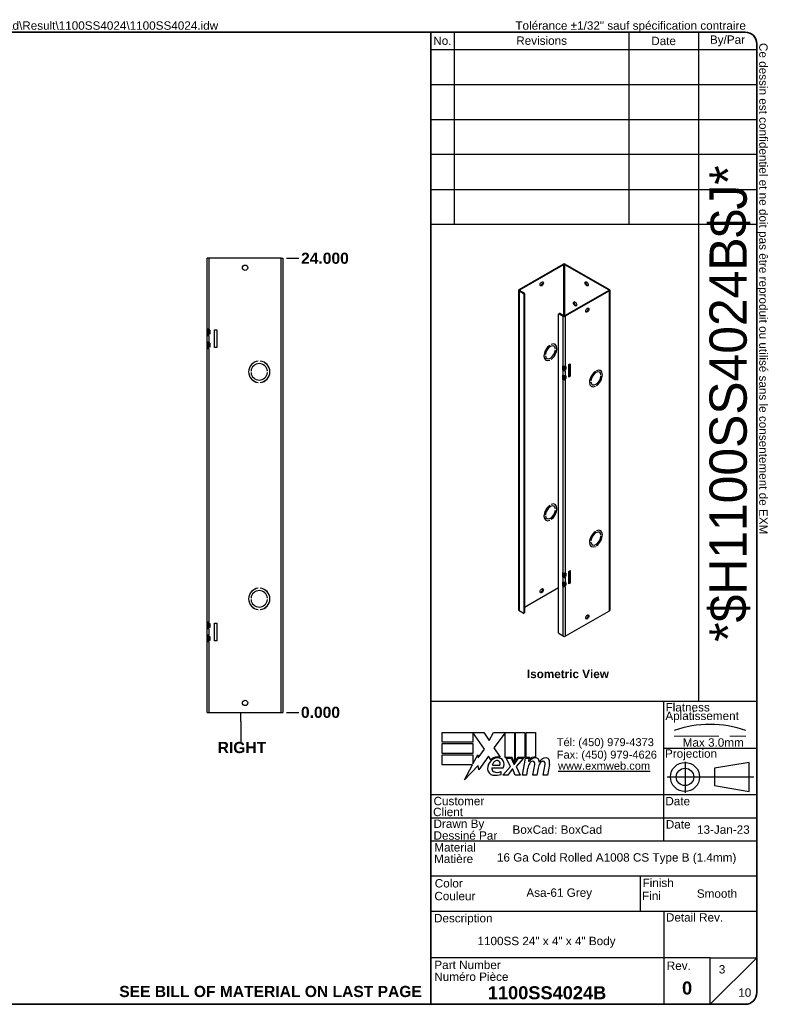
# Model space of a CAD drawing. Header units: inches. Extents: x 0.1 to 95.1, y -11 to 61.8.
# Tile 2 of 2: x 49.1 to 95.1, y 1.5 to 61.8. Entities that reach past the tile are written whole.
import ezdxf
from ezdxf.enums import TextEntityAlignment as Align

# ---------------------------------------------------------------- set-up
doc = ezdxf.new("R2010")
doc.units = ezdxf.units.IN
doc.header["$LTSCALE"] = 5.707791
doc.header["$MEASUREMENT"] = 0
doc.linetypes.add('CHAIN', pattern=[0.7087, 0.4724, -0.0591, 0.1181, -0.0591])
doc.linetypes.add('DASHED', pattern=[0.2067, 0.1654, -0.0413])
doc.layers.get('0').update_dxf_attribs({"lineweight": 25})
for name, color, linetype, lineweight in [('Centerline(ANSI)', 7, 'Continuous', 25), ('Dimensions(ANSI)', 7, 'Continuous', 25), ('Sketch Geometry(ANSI)', 7, 'Continuous', 25), ('Symbols(ANSI)', 7, 'Continuous', 25), ('Visible Edges(ANSI)', 7, 'Continuous', 25), ('Visible Tangent Edges(ANSI)', 7, 'Continuous', 25)]:
    doc.layers.add(name, color=color, linetype=linetype, lineweight=lineweight)
doc.styles.add('Current-ANSI', font='arial.ttf')
doc.styles.add('Dimension-ANSI', font='arialbd.ttf')
doc.styles.add('Text Style44', font='arialbd.ttf')
doc.styles.add('Text Style83', font='FRE3OF9X.TTF')
doc.dimstyles.new('INCH-ANSI', dxfattribs={"dimscale": 5.707791, "dimtxt": 0.12, "dimasz": 0.098425, "dimexe": 0.04, "dimexo": 0.04, "dimgap": 0.031496, "dimtad": 0, "dimtih": 1, "dimtoh": 1, "dimdec": 3, "dimrnd": 1e-08, "dimzin": 0, "dimdsep": 46, "dimtxsty": 'Dimension-ANSI', "dimcen": 0.09, "dimdle": 0.312, "dimclrd": 179, "dimclre": 179, "dimclrt": 7, "dimadec": 1, "dimazin": 0, "dimtfac": 1, "dimtdec": 3, "dimtofl": 0, "dimtmove": 0, "dimatfit": 3, "dimfxl": 1, "dimtolj": 1, "dimtzin": 4, "dimlwd": 25, "dimlwe": 25, "dimarcsym": 0})

# ---------------------------------------------------------------- blocks, each defined once
blk = doc.blocks.new('Title Blocks EXM - ANSI B')
for p, q in [((13.372, 3.063), (13.372, 3.17)), ((13.372, 3.17), (13.818, 3.17)), ((13.824, 2.989), (13.701, 3.168)), ((13.701, 3.168), (13.701, 3.063)), ((13.818, 3.17), (13.877, 3.083)), ((13.877, 3.083), (13.923, 3.17)), ((13.923, 3.17), (14.146, 3.17)), ((14.046, 3.166), (13.924, 3.002)), ((14.046, 2.9), (14.046, 3.166)), ((14.146, 3.17), (14.146, 2.842)), ((14.16, 3.17), (14.259, 3.17)), ((14.16, 2.866), (14.16, 3.17)), ((14.259, 3.17), (14.259, 2.9)), ((14.273, 3.17), (14.372, 3.17)), ((14.273, 2.9), (14.273, 3.17)), ((14.372, 3.17), (14.372, 2.905)), ((13.701, 3.063), (13.372, 3.063)), ((13.372, 3.049), (13.701, 3.049)), ((13.372, 2.942), (13.372, 3.049)), ((13.701, 3.049), (13.701, 2.942)), ((13.758, 2.895), (13.824, 2.989)), ((13.924, 3.002), (13.993, 2.903)), ((13.701, 2.942), (13.372, 2.942)), ((13.372, 2.82), (13.372, 2.927)), ((13.372, 2.927), (13.701, 2.927)), ((13.701, 2.831), (13.752, 2.929)), ((13.701, 2.927), (13.701, 2.831)), ((13.752, 2.929), (13.758, 2.895)), ((13.87, 2.914), (13.765, 2.768)), ((13.893, 2.876), (13.87, 2.914)), ((14.121, 2.9), (14.046, 2.9)), ((14.059, 2.891), (14.113, 2.891)), ((14.105, 2.802), (14.059, 2.891)), ((14.113, 2.891), (14.139, 2.83)), ((14.146, 2.842), (14.121, 2.9)), ((14.146, 2.83), (14.19, 2.891)), ((14.185, 2.9), (14.16, 2.866)), ((14.245, 2.891), (14.164, 2.803)), ((14.259, 2.9), (14.185, 2.9)), ((14.19, 2.891), (14.245, 2.891)), ((14.232, 2.709), (14.264, 2.891)), ((14.264, 2.891), (14.302, 2.891)), ((14.314, 2.9), (14.273, 2.9)), ((14.302, 2.891), (14.299, 2.859)), ((14.299, 2.859), (14.309, 2.859)), ((14.312, 2.88), (14.314, 2.9)), ((13.695, 2.82), (13.372, 2.82)), ((13.612, 2.661), (13.695, 2.82)), ((13.758, 2.815), (13.612, 2.661)), ((13.765, 2.768), (13.758, 2.815)), ((13.905, 2.788), (14.027, 2.788)), ((13.91, 2.818), (13.99, 2.818)), ((14.023, 2.709), (14.105, 2.802)), ((14.122, 2.774), (14.077, 2.709)), ((14.13, 2.774), (14.122, 2.774)), ((14.155, 2.709), (14.13, 2.774)), ((14.139, 2.83), (14.146, 2.83)), ((14.164, 2.803), (14.209, 2.709)), ((14.289, 2.784), (14.276, 2.709)), ((14.345, 2.709), (14.365, 2.824)), ((14.402, 2.784), (14.389, 2.709)), ((14.457, 2.709), (14.477, 2.824)), ((14.523, 2.823), (14.501, 2.709)), ((14.005, 2.718), (14.005, 2.748)), ((14.077, 2.709), (14.023, 2.709)), ((14.209, 2.709), (14.155, 2.709)), ((14.276, 2.709), (14.232, 2.709)), ((14.389, 2.709), (14.345, 2.709)), ((14.501, 2.709), (14.457, 2.709))]:
    blk.add_line(p, q)
for centre, radius, start, end in [((13.991, 2.772), 0.133, 134.1684, 176.5646), ((13.968, 2.796), 0.11, 77.079, 133.1785), ((13.968, 2.796), 0.0996, 80.4085, 134.1684), ((13.965, 2.811), 0.056, 109.3797, 172.9975), ((13.959, 2.83), 0.0365, 51.1652, 109.3797), ((13.962, 2.833), 0.0318, 331.4547, 51.1652), ((13.981, 2.843), 0.0507, 23.8445, 85.0802), ((13.941, 2.826), 0.094, 336.1555, 23.8445), ((14.376, 2.816), 0.08, 89.4776, 147.4114), ((14.346, 2.818), 0.042, 96.03, 147.5992), ((14.37, 2.825), 0.08, 88.7952, 136.5849), ((14.344, 2.839), 0.02, 23.5571, 96.03), ((14.377, 2.862), 0.0338, 16.9928, 89.4776), ((14.317, 2.844), 0.096, 3.6169, 16.9928), ((14.486, 2.814), 0.0819, 89.6788, 153.9508), ((14.458, 2.818), 0.042, 96.1027, 147.6083), ((14.456, 2.839), 0.02, 23.5487, 96.1027), ((14.487, 2.861), 0.035, 18.4748, 89.6788), ((14.429, 2.842), 0.096, 349, 18.4748), ((13.925, 2.776), 0.0658, 176.5646, 261.5605), ((13.936, 2.779), 0.032, 163.5261, 244.6784), ((13.966, 2.842), 0.102, 244.6784, 292.5609), ((14.442, 2.757), 0.155, 147.5992, 170), ((14.325, 2.831), 0.041, 350, 23.5571), ((14.555, 2.759), 0.155, 148.5584, 170.8257), ((14.437, 2.831), 0.041, 349.9922, 23.5487), ((13.945, 2.911), 0.202, 261.5605, 287.3343)]:
    blk.add_arc(centre, radius, start, end)
at = {"layer": 'Centerline(ANSI)', "linetype": 'DASHED', "lineweight": 18, "ltscale": 0.507983}
blk.add_line((15.861, 3.128), (16.632, 3.128), dxfattribs=at)
at = {"layer": 'Centerline(ANSI)', "linetype": 'CHAIN', "ltscale": 0.185148}
blk.add_line((15.979, 2.855), (15.979, 2.521), dxfattribs=at)
at = {"layer": 'Centerline(ANSI)', "linetype": 'CHAIN', "ltscale": 0.437897}
blk.add_line((15.786, 2.691), (16.717, 2.691), dxfattribs=at)
at = {"layer": 'Sketch Geometry(ANSI)'}
for p, q in [((13.25, 10.687), (16.625, 10.687)), ((13.5, 10.687), (13.5, 8.625)), ((15.375, 10.687), (15.375, 8.625)), ((16.125, 10.687), (16.125, 3.5)), ((13.25, 10.5), (16.75, 10.5)), ((16.75, 10.562), (16.75, 0.375)), ((13.25, 10.125), (16.75, 10.125)), ((13.25, 9.75), (16.75, 9.75)), ((16.75, 9.375), (13.25, 9.375)), ((13.25, 9), (16.75, 9)), ((16.75, 9), (16.75, 8.625)), ((13.25, 8.625), (16.75, 8.625)), ((16.75, 3.5), (13.25, 3.5)), ((15.75, 2), (15.75, 3.5)), ((15.75, 3), (16.75, 3)), ((16.669, 2.847), (16.294, 2.785)), ((16.294, 2.785), (16.294, 2.598)), ((16.669, 2.535), (16.669, 2.847)), ((16.294, 2.598), (16.669, 2.535)), ((16.75, 2.5), (13.25, 2.5)), ((16.75, 2.25), (13.25, 2.25)), ((16.75, 2), (13.25, 2)), ((13.25, 1.629), (16.75, 1.629)), ((15.499, 1.629), (15.499, 1.25)), ((13.25, 1.25), (16.75, 1.25)), ((15.75, 1.25), (15.75, 0.75)), ((15.75, 0.75), (13.25, 0.75)), ((16.25, 0.75), (15.75, 0.75)), ((15.75, 0.75), (15.75, 0.25)), ((16.25, 0.25), (16.25, 0.75)), ((16.25, 0.75), (16.75, 0.75)), ((16.25, 0.25), (16.75, 0.75)), ((16.625, 0.25), (13.25, 0.25))]:
    blk.add_line(p, q, dxfattribs=at)
at = {"layer": 'Sketch Geometry(ANSI)', "linetype": 'Continuous', "lineweight": 35}
for p, q in [((13.25, 8.625), (13.25, 10.687)), ((13.25, 8.625), (13.25, 3.5)), ((13.25, 0.25), (13.25, 3.5))]:
    blk.add_line(p, q, dxfattribs=at)
at = {"layer": 'Sketch Geometry(ANSI)'}
for radius in [0.156, 0.0935]:
    blk.add_circle((15.979, 2.691), radius, dxfattribs=at)
for centre, radius, start, end in [((16.625, 10.562), 0.125, 0, 90), ((16.247, 2.112), 1.143, 70.2973, 109.7027), ((16.625, 0.375), 0.125, 270, 0)]:
    blk.add_arc(centre, radius, start, end, dxfattribs=at)
at = {"layer": 'Symbols(ANSI)', "color": 7, "char_height": 0.09, "style": 'Current-ANSI'}
for s, insert, width, attachment_point in [('No.', (13.373, 10.595), 0.25039, 5), ('Revisions', (14.439, 10.596), 1.87331, 5), ('Date', (15.749, 10.593), 0.75135, 5), ('By/Par', (16.435, 10.594), 0.62202, 5), ('Date', (15.773, 2.136), 0.26554, 7), ('BoxCad: BoxCad', (14.126, 2.125), 1.62362, 4), ('Rev.', (15.783, 0.618), 0.25854, 7)]:
    blk.add_mtext(s, dxfattribs=dict(at, insert=insert, width=width, attachment_point=attachment_point))
for s, insert, attachment_point in [('\\fArial|b1|i0;{\\H0.0900;Isometric View}', (14.281, 3.842), 1), ('Flatness', (15.77, 3.393), 7), ('Aplatissement', (15.768, 3.275), 7), ('Max 3.0mm', (15.954, 3.015), 7), ('Projection', (15.764, 2.87), 7), ('Customer', (13.278, 2.386), 7), ('Date', (15.768, 2.385), 7), ('Client', (13.273, 2.269), 7), ('Drawn By', (13.278, 2.117), 7), ('Dessiné Par', (13.278, 2.016), 7), ('Material', (13.286, 1.889), 7), ('Matière', (13.284, 1.766), 7), ('Color', (13.291, 1.503), 7), ('Finish', (15.523, 1.508), 7), ('Couleur', (13.287, 1.366), 7), ('Fini', (15.518, 1.37), 7), ('Description', (13.283, 1.103), 7), ('Detail Rev.', (15.774, 1.137), 7), ('Part Number', (13.287, 0.627), 7), ('Numéro Pièce', (13.286, 0.5), 7)]:
    blk.add_mtext(s, dxfattribs=dict(at, insert=insert, attachment_point=attachment_point))
at = {"layer": 'Symbols(ANSI)', "color": 7, "insert": (14.602, 3.107), "char_height": 0.085, "attachment_point": 1, "line_spacing_factor": 0.944221, "style": 'Current-ANSI'}
blk.add_mtext('\\fArial|b0|i0;{\\H0.0850;Tél: (450) 979-4373\\PFax: (450) 979-4626}', dxfattribs=at)
at = {"layer": 'Symbols(ANSI)', "color": 5, "true_color": 0x0000ff, "insert": (14.615, 2.854), "char_height": 0.085, "attachment_point": 1, "style": 'Dimension-ANSI'}
blk.add_mtext('\\fArial|b0|i0;{\\H0.0850;\\Lwww.exmweb.com}', dxfattribs=at)
at = {"layer": 'Symbols(ANSI)', "color": 7, "style": 'Current-ANSI'}
for tag, p in [('REV1', (13.375, 10.313)), ('REV1DATE', (15.75, 10.31)), ('REV1BY', (16.437, 10.313)), ('REV2', (13.373, 9.938)), ('REV2DATE', (15.747, 9.941)), ('REV2BY', (16.437, 9.938)), ('REV3', (13.374, 9.563)), ('REV3DATE', (15.752, 9.563)), ('REV3BY', (16.437, 9.564)), ('REV4', (13.377, 9.188)), ('REV4DATE', (15.752, 9.188)), ('REV4BY', (16.441, 9.188)), ('REV5', (13.373, 8.813)), ('REV5DATE', (15.752, 8.813)), ('REV5BY', (16.438, 8.811)), ('MFG_APPROVED_DATE', (16.393, 2.374)), ('DETAIL_REV', (16.249, 0.926))]:
    blk.add_attdef(tag, text='', height=0.09, dxfattribs=at).set_placement(p, align=Align.MIDDLE_CENTER)
for tag, p in [('REV1DESC', (13.526, 10.31)), ('REV2DESC', (13.525, 9.937)), ('REV3DESC', (13.528, 9.564)), ('REV4DESC', (13.533, 9.19)), ('REV5DESC', (13.532, 8.811)), ('COMPANY', (14.12, 2.375))]:
    blk.add_attdef(tag, text='', height=0.09, dxfattribs=at).set_placement(p, align=Align.MIDDLE_LEFT)
at = {"layer": 'Symbols(ANSI)', "color": 7, "style": 'Text Style83'}
blk.add_attdef('BARCODE_001', (16.642, 4.142), '', height=0.4, rotation=90, dxfattribs=at)
at = {"layer": 'Symbols(ANSI)', "color": 7}
for tag, p, height, style in [('IDW_DATE_001', (16.108, 2.081), 0.09, 'Current-ANSI'), ('MATERIEL_001', (13.959, 1.782), 0.09, 'Current-ANSI'), ('COLOR_001', (14.275, 1.404), 0.09, 'Current-ANSI'), ('FINISH_001', (16.106, 1.394), 0.09, 'Current-ANSI'), ('IDW_DESC_001', (13.75, 0.885), 0.09, 'Current-ANSI'), ('Sheet_Number_001', (16.342, 0.581), 0.09, 'Current-ANSI'), ('IDW_NAME_001', (13.861, 0.304), 0.14, 'Text Style44'), ('IDW_REV_001', (15.947, 0.355), 0.14, 'Text Style44'), ('Number_of_sheets_001', (16.551, 0.331), 0.09, 'Current-ANSI')]:
    blk.add_attdef(tag, p, '', height=height, dxfattribs=dict(at, style=style))
blk = doc.blocks.new('*D12')
at = {"layer": 'Defpoints', "color": 0, "linetype": 'Continuous', "transparency": 16777216}
for p in [(65.255, 19.344), (65.255, 19.344), (66.226, 19.344)]:
    blk.add_point(p, dxfattribs=at)
at = {"layer": 'Dimensions(ANSI)', "color": 179, "linetype": 'Continuous', "lineweight": 25, "true_color": 0x262658, "transparency": 16777216}
blk.add_line((65.484, 19.344), (66.226, 19.344), dxfattribs=at)
at = {"layer": 'Dimensions(ANSI)', "color": 7, "linetype": 'Continuous', "lineweight": 25, "transparency": 16777216, "insert": (67.559, 19.344), "char_height": 0.6849, "attachment_point": 5, "style": 'Dimension-ANSI'}
blk.add_mtext('\\A1;0.000', dxfattribs=at)
blk = doc.blocks.new('*D13')
at = {"layer": 'Defpoints', "color": 0, "linetype": 'Continuous', "transparency": 16777216}
for p in [(65.255, 47.169), (66.226, 47.169), (65.255, 19.344)]:
    blk.add_point(p, dxfattribs=at)
at = {"layer": 'Dimensions(ANSI)', "color": 179, "linetype": 'Continuous', "lineweight": 25, "true_color": 0x262658, "transparency": 16777216}
blk.add_line((65.484, 47.169), (66.226, 47.169), dxfattribs=at)
at = {"layer": 'Dimensions(ANSI)', "color": 7, "linetype": 'Continuous', "lineweight": 25, "transparency": 16777216, "insert": (67.833, 47.169), "char_height": 0.6849, "attachment_point": 5, "style": 'Dimension-ANSI'}
blk.add_mtext('\\A1;24.000', dxfattribs=at)
blk = doc.blocks.new('Datum Identifier11')
at = {"layer": 'Symbols(ANSI)', "color": 7, "linetype": 'Continuous', "lineweight": 25}
for p, q in [((10.98, 3.291), (10.98, 3.389)), ((10.98, 3.291), (10.98, 3.258)), ((10.98, 3.258), (10.98, 3.074))]:
    blk.add_line(p, q, dxfattribs=at)
at = {"layer": 'Symbols(ANSI)', "color": 7, "insert": (10.732, 2.95), "char_height": 0.12, "attachment_point": 7, "style": 'Dimension-ANSI'}
blk.add_mtext('RIGHT', dxfattribs=at)
blk = doc.blocks.new('Borders 1_EXM - B (Inch)-1100SS4024B_merged.idw')
at = {"layer": 'Sketch Geometry(ANSI)', "linetype": 'Continuous', "lineweight": 35}
for p, q in [((16.398, 10.692), (0.523, 10.692)), ((0.398, 10.567), (0.398, 0.255)), ((16.523, 0.38), (16.523, 10.567)), ((0.398, 0.255), (16.398, 0.255))]:
    blk.add_line(p, q, dxfattribs=at)
for centre, start, end in [((0.523, 10.567), 90, 180), ((16.398, 10.567), 0, 90), ((16.398, 0.38), 270, 0)]:
    blk.add_arc(centre, 0.125, start, end, dxfattribs=at)
at = {"layer": 'Symbols(ANSI)', "color": 7, "char_height": 0.09, "attachment_point": 7, "style": 'Current-ANSI'}
for s, insert in [('Tolerance ±1/32" unless otherwise specified', (0.509, 10.692)), ('Tolérance ±1/32" sauf spécification contraire', (13.93, 10.691))]:
    blk.add_mtext(s, dxfattribs=dict(at, insert=insert))
for s, insert, rotation in [('This drawing is confidential and must not be reproduced or used without the consent of EXM', (0.398, 5.419), 90), ('Ce dessin est confidentiel et ne doit pas être reproduit ou utilisé sans le consentement de EXM', (16.522, 10.576), 270)]:
    blk.add_mtext(s, dxfattribs=dict(at, insert=insert, rotation=rotation))
at = {"layer": 'Symbols(ANSI)', "color": 7, "style": 'Current-ANSI'}
blk.add_attdef('FILENAME_AND_PATH_001', (6.16, 10.718), '', height=0.09, dxfattribs=at)

msp = doc.modelspace()

# ---------------------------------------------------------------- linework, layer by layer
at = {"layer": 'Visible Edges(ANSI)'}
for p, q in [((60.7174, 47.1694), (60.6177, 47.1694)), ((60.6177, 42.8338), (60.6177, 47.1694)), ((65.1556, 47.1694), (60.7174, 47.1694)), ((65.1556, 47.1694), (65.2553, 47.1694)), ((65.2553, 47.1694), (65.2553, 19.3439)), ((79.737, 45.2538), (82.4438, 46.8125)), ((79.7759, 45.2314), (82.4827, 46.7901)), ((82.5266, 46.7901), (85.2334, 45.2314)), ((82.5655, 46.8125), (85.2723, 45.2538)), ((79.7118, 25.5976), (79.7118, 45.2187)), ((79.737, 45.1837), (79.9873, 45.0396)), ((79.7759, 45.2061), (80.0262, 45.062)), ((80.0298, 44.9661), (80.0298, 25.4431)), ((80.0687, 44.9885), (80.0687, 25.4655)), ((85.2334, 45.2061), (82.5266, 43.6474)), ((85.2723, 45.1837), (82.5655, 43.625)), ((85.2975, 45.2187), (85.2975, 25.5976)), ((82.1511, 24.2215), (82.1511, 43.7445)), ((82.2025, 43.7945), (82.1636, 43.7721)), ((82.1935, 43.7691), (82.4438, 43.625)), ((82.4827, 43.6474), (82.2324, 43.7915)), ((60.6873, 42.8338), (60.6177, 42.8338)), ((60.6177, 42.4478), (60.6177, 42.8338)), ((60.6177, 42.4478), (60.6873, 42.4478)), ((60.6177, 42.0362), (60.6177, 42.4478)), ((60.6815, 42.8338), (60.6815, 42.4478)), ((60.7174, 42.8338), (60.6873, 42.8338)), ((60.6873, 42.7625), (60.6873, 42.8338)), ((60.78, 42.7625), (60.6873, 42.7625)), ((60.78, 42.5191), (60.6873, 42.5191)), ((60.6873, 42.4478), (60.6873, 42.5191)), ((60.7174, 42.4478), (60.6873, 42.4478)), ((60.78, 42.7625), (60.78, 42.5191)), ((61.0641, 42.7811), (61.209, 42.7811)), ((61.0641, 41.7028), (61.0641, 42.7811)), ((61.209, 42.7811), (61.209, 41.7028)), ((60.6873, 42.0362), (60.6177, 42.0362)), ((60.6177, 41.6501), (60.6177, 42.0362)), ((60.6177, 41.6501), (60.6873, 41.6501)), ((60.6177, 24.8632), (60.6177, 41.6501)), ((60.6815, 42.0362), (60.6815, 41.6501)), ((60.7174, 42.0362), (60.6873, 42.0362)), ((60.6873, 41.9649), (60.6873, 42.0362)), ((60.78, 41.9649), (60.6873, 41.9649)), ((60.78, 41.7214), (60.6873, 41.7214)), ((60.6873, 41.6501), (60.6873, 41.7214)), ((60.7174, 41.6501), (60.6873, 41.6501)), ((60.78, 41.9649), (60.78, 41.7214)), ((61.209, 41.7028), (61.0641, 41.7028)), ((81.6243, 41.8485), (81.6242, 41.8485)), ((81.6243, 41.8485), (81.6243, 41.8485)), ((81.695, 41.8892), (81.695, 41.8893)), ((81.8779, 41.7899), (81.8732, 41.7926)), ((81.9403, 41.8982), (81.935, 41.9013)), ((81.3517, 41.2662), (81.3516, 41.2662)), ((81.3517, 41.2662), (81.3516, 41.2662)), ((81.3516, 41.2008), (81.3517, 41.2008)), ((81.4414, 41.0318), (81.4367, 41.0345)), ((81.9677, 41.621), (81.9676, 41.6209)), ((81.9676, 41.621), (81.9677, 41.621)), ((81.9676, 41.5555), (81.9677, 41.5556)), ((63.7481, 40.8626), (63.7481, 40.8625)), ((63.864, 40.8625), (63.864, 40.8626)), ((81.379, 40.9235), (81.3737, 40.9265)), ((81.6243, 40.9324), (81.6242, 40.9325)), ((81.6243, 40.9325), (81.6243, 40.9324)), ((81.695, 40.9732), (81.695, 40.9732)), ((82.4269, 40.5775), (82.4438, 40.5678)), ((82.4269, 40.3053), (82.4269, 40.5775)), ((82.4658, 40.5586), (82.4658, 40.3277)), ((82.5082, 40.5533), (82.5082, 40.5293)), ((82.5082, 40.5293), (82.5471, 40.5069)), ((82.5471, 40.5572), (82.5442, 40.5588)), ((82.5655, 40.5678), (82.5471, 40.5572)), ((82.5471, 40.5069), (82.5471, 40.5572)), ((82.6036, 40.5395), (82.5471, 40.5069)), ((82.5648, 40.3902), (82.5648, 40.5171)), ((82.6036, 40.5395), (82.6036, 40.3678)), ((82.7769, 40.6523), (82.8653, 40.7032)), ((82.7769, 39.892), (82.7769, 40.6523)), ((82.8264, 39.9653), (82.8264, 40.6808)), ((82.8653, 40.7032), (82.8653, 39.9429)), ((63.301, 40.2594), (63.3009, 40.2594)), ((63.3009, 40.1666), (63.301, 40.1666)), ((64.3111, 40.2594), (64.311, 40.2594)), ((64.311, 40.1666), (64.3111, 40.1666)), ((82.4658, 40.3277), (82.4269, 40.3053)), ((82.4438, 40.2955), (82.4269, 40.3053)), ((82.4269, 40.0151), (82.4438, 40.0053)), ((82.4269, 39.7428), (82.4269, 40.0151)), ((82.4658, 40.3277), (82.4827, 40.3179)), ((82.4658, 39.9961), (82.4658, 39.7652)), ((82.5648, 40.3902), (82.5082, 40.3576)), ((82.5471, 40.3352), (82.5082, 40.3576)), ((82.5082, 40.3576), (82.5082, 40.3073)), ((82.5442, 40.2866), (82.5082, 40.3073)), ((82.5082, 39.9908), (82.5082, 39.9668)), ((82.5082, 39.9668), (82.5471, 39.9444)), ((82.5648, 39.8277), (82.5082, 39.7951)), ((82.5442, 40.2866), (82.5471, 40.2849)), ((82.5471, 39.9947), (82.5442, 39.9963)), ((82.6036, 40.3678), (82.5471, 40.3352)), ((82.5471, 40.2849), (82.5471, 40.3352)), ((82.5655, 40.2955), (82.5471, 40.2849)), ((82.5655, 40.0053), (82.5471, 39.9947)), ((82.5471, 39.9444), (82.5471, 39.9947)), ((82.6036, 39.977), (82.5471, 39.9444)), ((82.5648, 40.3902), (82.6036, 40.3678)), ((82.5648, 39.8277), (82.5648, 39.9546)), ((82.5648, 39.8277), (82.6036, 39.8053)), ((82.6036, 39.977), (82.6036, 39.8053)), ((82.7769, 39.9368), (82.8264, 39.9653)), ((82.8653, 39.9429), (82.7769, 39.892)), ((82.8653, 39.9429), (82.8264, 39.9653)), ((84.4138, 40.2422), (84.4138, 40.2421)), ((84.4138, 40.2421), (84.4138, 40.2421)), ((84.4845, 40.2828), (84.4845, 40.2829)), ((84.6628, 40.1862), (84.6675, 40.1835)), ((84.7245, 40.2949), (84.7298, 40.2918)), ((84.7572, 40.0146), (84.7573, 40.0146)), ((84.7573, 40.0146), (84.7572, 40.0145)), ((84.7572, 39.9491), (84.7573, 39.9492)), ((63.7481, 39.5636), (63.7481, 39.5634)), ((63.864, 39.5634), (63.864, 39.5636)), ((82.4658, 39.7652), (82.4269, 39.7428)), ((82.4438, 39.733), (82.4269, 39.7428)), ((82.4658, 39.7652), (82.4827, 39.7554)), ((82.5471, 39.7727), (82.5082, 39.7951)), ((82.5082, 39.7951), (82.5082, 39.7449)), ((82.5442, 39.7241), (82.5082, 39.7449)), ((82.5442, 39.7241), (82.5471, 39.7225)), ((82.6036, 39.8053), (82.5471, 39.7727)), ((82.5471, 39.7225), (82.5471, 39.7727)), ((82.5655, 39.733), (82.5471, 39.7225)), ((84.1411, 39.6598), (84.1412, 39.6598)), ((84.1412, 39.6598), (84.1411, 39.6598)), ((84.1411, 39.5944), (84.1412, 39.5944)), ((84.1632, 39.3202), (84.1685, 39.3171)), ((84.2262, 39.4281), (84.2309, 39.4254)), ((84.4138, 39.3261), (84.4138, 39.3261)), ((84.4138, 39.3261), (84.4138, 39.3261)), ((84.4845, 39.3668), (84.4845, 39.3669)), ((81.6243, 32.0379), (81.6242, 32.0379)), ((81.6243, 32.038), (81.6243, 32.0379)), ((81.695, 32.0786), (81.695, 32.0787)), ((81.8779, 31.9793), (81.8732, 31.982)), ((81.9403, 32.0877), (81.935, 32.0907)), ((81.3517, 31.4556), (81.3516, 31.4557)), ((81.3517, 31.4556), (81.3516, 31.4556)), ((81.3516, 31.3902), (81.3517, 31.3902)), ((81.9677, 31.8104), (81.9676, 31.8104)), ((81.9676, 31.8104), (81.9677, 31.8104)), ((81.9676, 31.7449), (81.9677, 31.745)), ((81.379, 31.1129), (81.3737, 31.116)), ((81.4414, 31.2212), (81.4367, 31.2239)), ((81.6243, 31.1219), (81.6242, 31.1219)), ((81.6243, 31.122), (81.6243, 31.1219)), ((81.695, 31.1626), (81.695, 31.1627)), ((84.4138, 30.4316), (84.4138, 30.4315)), ((84.4138, 30.4315), (84.4138, 30.4315)), ((84.4845, 30.4722), (84.4845, 30.4723)), ((84.6628, 30.3756), (84.6675, 30.3729)), ((84.7245, 30.4843), (84.7298, 30.4813)), ((84.7572, 30.2041), (84.7573, 30.204)), ((84.7573, 30.204), (84.7572, 30.204)), ((84.1411, 29.8493), (84.1412, 29.8492)), ((84.1412, 29.8492), (84.1411, 29.8492)), ((84.1411, 29.7838), (84.1412, 29.7838)), ((84.2262, 29.6176), (84.2309, 29.6149)), ((84.7572, 30.1386), (84.7573, 30.1386)), ((84.1632, 29.5096), (84.1685, 29.5065)), ((84.4138, 29.5156), (84.4138, 29.5155)), ((84.4138, 29.5155), (84.4138, 29.5155)), ((84.4845, 29.5562), (84.4845, 29.5563)), ((82.4269, 27.6333), (82.4269, 27.9056)), ((82.4269, 27.9056), (82.4438, 27.8958)), ((82.4658, 27.8866), (82.4658, 27.6557)), ((82.5082, 27.8813), (82.5082, 27.8573)), ((82.5082, 27.8573), (82.5471, 27.8349)), ((82.5471, 27.8852), (82.5442, 27.8868)), ((82.5655, 27.8958), (82.5471, 27.8852)), ((82.5471, 27.8349), (82.5471, 27.8852)), ((82.6036, 27.8675), (82.5471, 27.8349)), ((82.5648, 27.7182), (82.5648, 27.8451)), ((82.6036, 27.8675), (82.6036, 27.6958)), ((82.7769, 27.9803), (82.8653, 28.0312)), ((82.7769, 27.22), (82.7769, 27.9803)), ((82.8264, 27.2933), (82.8264, 28.0088)), ((82.8653, 28.0312), (82.8653, 27.2709)), ((82.4658, 27.6557), (82.4269, 27.6333)), ((82.4438, 27.6235), (82.4269, 27.6333)), ((82.4269, 27.0708), (82.4269, 27.3431)), ((82.4269, 27.3431), (82.4438, 27.3333)), ((82.4658, 27.6557), (82.4827, 27.6459)), ((82.4658, 27.3242), (82.4658, 27.0932)), ((82.4827, 27.169), (82.4658, 27.1592)), ((82.5648, 27.7182), (82.5082, 27.6856)), ((82.5082, 27.6856), (82.5082, 27.6353)), ((82.5471, 27.6632), (82.5082, 27.6856)), ((82.5442, 27.6146), (82.5082, 27.6353)), ((82.5082, 27.3188), (82.5082, 27.2948)), ((82.5082, 27.2948), (82.5471, 27.2724)), ((82.5648, 27.1557), (82.5082, 27.1232)), ((82.5572, 27.1514), (82.5266, 27.169)), ((82.5442, 27.6146), (82.5471, 27.613)), ((82.5471, 27.3227), (82.5442, 27.3244)), ((82.6036, 27.6958), (82.5471, 27.6632)), ((82.5471, 27.613), (82.5471, 27.6632)), ((82.5655, 27.6235), (82.5471, 27.613)), ((82.5655, 27.3333), (82.5471, 27.3227)), ((82.5471, 27.2724), (82.5471, 27.3227)), ((82.6036, 27.305), (82.5471, 27.2724)), ((82.5648, 27.7182), (82.6036, 27.6958)), ((82.5648, 27.1557), (82.5648, 27.2826)), ((82.5648, 27.1557), (82.6036, 27.1333)), ((82.6036, 27.305), (82.6036, 27.1333)), ((82.7769, 27.2648), (82.8264, 27.2933)), ((82.8653, 27.2709), (82.7769, 27.22)), ((82.8653, 27.2709), (82.8264, 27.2933)), ((63.7481, 26.9499), (63.7481, 26.9497)), ((63.864, 26.9497), (63.864, 26.9499)), ((82.1511, 26.978), (80.0687, 25.7788)), ((82.4658, 27.0932), (82.4269, 27.0708)), ((82.4438, 27.0611), (82.4269, 27.0708)), ((82.4658, 27.0932), (82.4827, 27.0835)), ((82.5082, 27.1232), (82.5082, 27.0729)), ((82.5471, 27.1008), (82.5082, 27.1232)), ((82.5442, 27.0521), (82.5082, 27.0729)), ((82.5442, 27.0521), (82.5471, 27.0505)), ((82.6036, 27.1333), (82.5471, 27.1008)), ((82.5471, 27.0505), (82.5471, 27.1008)), ((82.5655, 27.0611), (82.5471, 27.0505)), ((63.301, 26.3467), (63.3009, 26.3467)), ((63.3009, 26.2539), (63.301, 26.2539)), ((64.3111, 26.3467), (64.311, 26.3467)), ((64.311, 26.2539), (64.3111, 26.2539)), ((63.7481, 25.6508), (63.7481, 25.6507)), ((63.864, 25.6507), (63.864, 25.6508)), ((79.9873, 25.4184), (79.737, 25.5626)), ((80.0562, 25.4379), (80.0173, 25.4155)), ((82.5655, 24.0039), (85.2723, 25.5626)), ((60.6873, 24.8632), (60.6177, 24.8632)), ((60.6177, 24.4771), (60.6177, 24.8632)), ((60.6815, 24.8632), (60.6815, 24.4771)), ((60.7174, 24.8632), (60.6873, 24.8632)), ((60.6873, 24.7919), (60.6873, 24.8632)), ((60.78, 24.7919), (60.6873, 24.7919)), ((60.78, 24.7919), (60.78, 24.5484)), ((61.0641, 24.8105), (61.209, 24.8105)), ((61.0641, 23.7322), (61.0641, 24.8105)), ((61.209, 24.8105), (61.209, 23.7322)), ((60.6177, 24.0655), (60.6177, 24.4771)), ((60.6177, 24.4771), (60.6873, 24.4771)), ((60.78, 24.5484), (60.6873, 24.5484)), ((60.6873, 24.4771), (60.6873, 24.5484)), ((60.7174, 24.4771), (60.6873, 24.4771)), ((82.4438, 24.0039), (82.1935, 24.148)), ((60.6177, 23.6795), (60.6177, 24.0655)), ((60.6873, 24.0655), (60.6177, 24.0655)), ((60.6177, 19.3439), (60.6177, 23.6795)), ((60.6177, 23.6795), (60.6873, 23.6795)), ((60.6815, 24.0655), (60.6815, 23.6795)), ((60.7174, 24.0655), (60.6873, 24.0655)), ((60.6873, 23.9942), (60.6873, 24.0655)), ((60.78, 23.9942), (60.6873, 23.9942)), ((60.78, 23.7508), (60.6873, 23.7508)), ((60.6873, 23.6795), (60.6873, 23.7508)), ((60.7174, 23.6795), (60.6873, 23.6795)), ((60.78, 23.9942), (60.78, 23.7508)), ((61.209, 23.7322), (61.0641, 23.7322)), ((60.6177, 19.3439), (60.7174, 19.3439)), ((60.7174, 19.3439), (65.1556, 19.3439)), ((65.1556, 19.3439), (65.2553, 19.3439))]:
    msp.add_line(p, q, dxfattribs=at)
for centre in [(62.9365, 46.5897), (62.9365, 19.9236)]:
    msp.add_circle(centre, 0.1629, dxfattribs=at)
for centre, radius, start, end in [((63.806, 40.213), 0.6522, 95.099689, 264.900311), ((63.806, 40.213), 0.652, 95.100598, 264.899402), ((63.806, 40.213), 0.5072, 5.245797, 174.754203), ((63.806, 40.213), 0.5071, 5.247, 174.753), ((63.806, 40.213), 0.6522, 275.099689, 84.900311), ((63.806, 40.213), 0.652, 275.100598, 84.899402), ((63.806, 40.213), 0.5072, 185.245797, 354.754203), ((63.806, 40.213), 0.5071, 185.247, 354.753), ((63.806, 26.3003), 0.6522, 95.099689, 264.900311), ((63.806, 26.3003), 0.652, 95.100598, 264.899402), ((63.806, 26.3003), 0.5072, 5.245797, 174.754203), ((63.806, 26.3003), 0.5071, 5.247, 174.753), ((63.806, 26.3003), 0.6522, 275.099689, 84.900311), ((63.806, 26.3003), 0.652, 275.100598, 84.899402), ((63.806, 26.3003), 0.5072, 185.245797, 354.754203), ((63.806, 26.3003), 0.5071, 185.247, 354.753)]:
    msp.add_arc(centre, radius, start, end, dxfattribs=at)
for centre, major_axis, ratio, start_param, end_param in [((82.5046, 46.7775), (-0.086, 0), 0.5758617, 3.9269908, 5.4977871), ((82.5046, 46.7775), (-0.031, 0), 0.5758617, 3.9269908, 5.4977871), ((81.0904, 45.6244), (-0.0701, -0.1218), 0.5780931, 0.2799105, 2.8616821), ((83.9189, 45.6244), (-0.0701, 0.1218), 0.5780931, 0.2799105, 2.8616821), ((79.7978, 45.2187), (-0.086, 0), 0.5758617, 5.4977871, 7.0685835), ((79.7978, 45.2187), (-0.031, 0), 0.5758617, 5.4977871, 7.0685835), ((79.9873, 44.9905), (0.0299, -0.052), 0.5780931, 0.7873319, 2.3581282), ((80.0262, 45.0129), (-0.0299, 0.052), 0.5780931, 3.9289245, 5.4997209), ((85.2115, 45.2187), (0.031, 0), 0.5758617, 5.4977871, 7.0685835), ((85.2115, 45.2187), (0.086, 0), 0.5758617, 5.4977871, 7.0685835), ((83.2118, 44.3965), (-0.0701, 0.1218), 0.5780931, 0.2799105, 2.8616821), ((83.88, 44.018), (-0.0701, -0.1218), 0.5780931, 0.2799105, 2.8616821), ((82.1935, 43.7201), (-0.0299, 0.052), 0.5780931, 5.4997209, 7.0705172), ((82.2324, 43.7425), (-0.0299, 0.052), 0.5780931, 5.4997209, 6.2831853), ((82.5046, 43.66), (0.086, 0), 0.5758617, 3.9269908, 5.4977871), ((82.5046, 43.66), (-0.031, 0), 0.5758617, 0.7853982, 2.3561945), ((81.6597, 41.4109), (-0.2807, -0.4875), 0.5780931, 4.0140635, 6.9776434), ((81.6597, 41.4109), (-0.2807, -0.4874), 0.5780931, 4.0140793, 6.9776275), ((81.6597, 41.4109), (0.2183, 0.3791), 0.5780931, 5.5874099, 8.5458897), ((81.6597, 41.4109), (0.2183, 0.379), 0.5780931, 5.5874309, 8.5458687), ((81.6597, 41.4109), (0.2807, 0.4875), 0.5780931, 4.0140635, 6.9776434), ((81.6597, 41.4109), (0.2807, 0.4874), 0.5780931, 4.0140793, 6.9776275), ((81.6597, 41.4109), (-0.2183, -0.3791), 0.5780931, 5.5874099, 8.5458897), ((81.6597, 41.4109), (-0.2183, -0.379), 0.5780931, 5.5874309, 8.5458687), ((82.5046, 40.6028), (0.086, 0), 0.5758617, 3.9269908, 5.1906557), ((82.5046, 40.6028), (0.086, 0), 0.5758617, 5.1906557, 5.4977871), ((82.5046, 40.3305), (-0.086, 0), 0.5758617, 0.7853982, 2.049063), ((82.5046, 40.0403), (0.086, 0), 0.5758617, 3.9269908, 5.1906557), ((82.5046, 40.3305), (0.031, 0), 0.5758617, 3.9269908, 4.8266872), ((82.5046, 40.0403), (0.086, 0), 0.5758617, 5.1906557, 5.4977871), ((84.4492, 39.8045), (-0.2807, -0.4875), 0.5780931, 4.0140635, 6.9776434), ((84.4492, 39.8045), (-0.2807, -0.4874), 0.5780931, 4.0140793, 6.9776275), ((84.4492, 39.8045), (0.2183, 0.3791), 0.5780931, 5.5874099, 8.5458897), ((84.4492, 39.8045), (-0.2183, -0.3791), 0.5780931, 5.5874099, 8.5458897), ((84.4492, 39.8045), (0.2183, 0.379), 0.5780931, 5.5874309, 8.5458687), ((84.4492, 39.8045), (-0.2183, -0.379), 0.5780931, 5.5874309, 8.5458687), ((84.4492, 39.8045), (0.2807, 0.4875), 0.5780931, 4.0140635, 6.9776434), ((84.4492, 39.8045), (0.2807, 0.4874), 0.5780931, 4.0140793, 6.9776275), ((82.5046, 39.7681), (-0.086, 0), 0.5758617, 0.7853982, 2.049063), ((82.5046, 39.7681), (0.031, 0), 0.5758617, 3.9269908, 4.8266872), ((81.6597, 31.6003), (-0.2807, -0.4875), 0.5780931, 4.0140635, 6.9776434), ((81.6597, 31.6003), (-0.2807, -0.4874), 0.5780931, 4.0140793, 6.9776275), ((81.6597, 31.6003), (0.2183, 0.3791), 0.5780931, 5.5874099, 8.5458897), ((81.6597, 31.6003), (0.2183, 0.379), 0.5780931, 5.5874309, 8.5458687), ((81.6597, 31.6003), (0.2807, 0.4875), 0.5780931, 4.0140635, 6.9776434), ((81.6597, 31.6003), (0.2807, 0.4874), 0.5780931, 4.0140793, 6.9776275), ((81.6597, 31.6003), (-0.2183, -0.3791), 0.5780931, 5.5874099, 8.5458897), ((81.6597, 31.6003), (-0.2183, -0.379), 0.5780931, 5.5874309, 8.5458687), ((84.4492, 29.9939), (-0.2807, -0.4875), 0.5780931, 4.0140635, 6.9776434), ((84.4492, 29.9939), (-0.2807, -0.4874), 0.5780931, 4.0140793, 6.9776275), ((84.4492, 29.9939), (0.2183, 0.3791), 0.5780931, 5.5874099, 8.5458897), ((84.4492, 29.9939), (0.2183, 0.379), 0.5780931, 5.5874309, 8.5458687), ((84.4492, 29.9939), (0.2807, 0.4875), 0.5780931, 4.0140635, 6.9776434), ((84.4492, 29.9939), (0.2807, 0.4874), 0.5780931, 4.0140793, 6.9776275), ((84.4492, 29.9939), (-0.2183, -0.3791), 0.5780931, 5.5874099, 8.5458897), ((84.4492, 29.9939), (-0.2183, -0.379), 0.5780931, 5.5874309, 8.5458687), ((82.5046, 27.9308), (0.086, 0), 0.5758617, 3.9269908, 5.1906557), ((82.5046, 27.9308), (0.086, 0), 0.5758617, 5.1906557, 5.4977871), ((82.5046, 27.6586), (-0.086, 0), 0.5758617, 0.7853982, 2.049063), ((82.5046, 27.3683), (0.086, 0), 0.5758617, 3.9269908, 5.1906557), ((82.5046, 27.6586), (0.031, 0), 0.5758617, 3.9269908, 4.8266872), ((82.5046, 27.1564), (-0.031, 0), 0.5758617, 3.9269908, 5.4977871), ((82.5046, 27.3683), (0.086, 0), 0.5758617, 5.1906557, 5.4977871), ((81.0904, 26.8208), (-0.0701, -0.1218), 0.5780931, 0.2799105, 2.8616821), ((82.5046, 27.0961), (-0.086, 0), 0.5758617, 0.7853982, 2.049063), ((82.5046, 27.0961), (0.031, 0), 0.5758617, 3.9269908, 4.8266872), ((79.7978, 25.5976), (-0.086, 0), 0.5758617, 0, 0.7853982), ((79.9873, 25.4675), (0.0299, -0.052), 0.5780931, 5.4997209, 7.0705172), ((80.0262, 25.4899), (0.0299, -0.052), 0.5780931, 0, 0.7873319), ((85.2115, 25.5976), (0.086, 0), 0.5758617, 5.4977871, 6.2831853), ((83.88, 25.2144), (-0.0701, -0.1218), 0.5780931, 0.2799105, 2.8616821), ((82.1935, 24.1971), (-0.0299, 0.052), 0.5780931, 0.7873319, 2.3581282), ((82.5046, 24.0389), (-0.086, 0), 0.5758617, 0.7853982, 2.3561945)]:
    msp.add_ellipse(centre, major_axis=major_axis, ratio=ratio, start_param=start_param, end_param=end_param, dxfattribs=at)
for centre, major_axis in [((81.1293, 45.602), (-0.0701, -0.1218)), ((83.88, 45.602), (-0.0701, 0.1218)), ((83.1729, 44.3741), (-0.0701, 0.1218)), ((83.9189, 43.9956), (-0.0701, -0.1218)), ((81.1293, 26.7984), (-0.0701, -0.1218)), ((83.9189, 25.192), (-0.0701, -0.1218))]:
    msp.add_ellipse(centre, major_axis=major_axis, ratio=0.5780931, dxfattribs=at)
at = {"layer": 'Visible Tangent Edges(ANSI)'}
for p, q in [((60.7174, 47.1694), (60.7174, 42.8338)), ((65.1556, 19.3439), (65.1556, 47.1694)), ((82.4827, 43.6474), (82.4827, 46.7901)), ((82.5266, 46.7901), (82.5266, 43.6474)), ((79.737, 45.2538), (79.7759, 45.2314)), ((79.7759, 45.2061), (79.737, 45.1837)), ((79.737, 45.1837), (79.737, 25.5626)), ((79.7759, 45.2314), (79.7759, 45.2061)), ((80.0262, 45.062), (79.9873, 45.0396)), ((80.0298, 44.9661), (80.0687, 44.9885)), ((85.2334, 45.2061), (85.2334, 45.2314)), ((85.2723, 25.5626), (85.2723, 45.1837)), ((82.1935, 43.7691), (82.2324, 43.7915)), ((82.4438, 43.625), (82.4827, 43.6474)), ((82.4438, 40.5678), (82.4438, 43.625)), ((82.5266, 43.6474), (82.5655, 43.625)), ((82.5655, 43.625), (82.5655, 40.5678)), ((60.7174, 42.7625), (60.7174, 42.5191)), ((60.7174, 42.4478), (60.7174, 42.0362)), ((60.7174, 41.9649), (60.7174, 41.7214)), ((60.7174, 41.6501), (60.7174, 24.8632)), ((82.4827, 40.3179), (82.4827, 40.5549)), ((82.5266, 40.5187), (82.5266, 40.3682)), ((82.4438, 40.0053), (82.4438, 40.2955)), ((82.4827, 39.7554), (82.4827, 39.9924)), ((82.5266, 39.9562), (82.5266, 39.8057)), ((82.5655, 40.2955), (82.5655, 40.0053)), ((82.4438, 27.8958), (82.4438, 39.733)), ((82.5655, 39.733), (82.5655, 27.8958)), ((82.4827, 27.6459), (82.4827, 27.8829)), ((82.5266, 27.8467), (82.5266, 27.6962)), ((82.4438, 27.3333), (82.4438, 27.6235)), ((82.4827, 27.169), (82.4827, 27.3204)), ((82.5266, 27.2843), (82.5266, 27.169)), ((82.5655, 27.6235), (82.5655, 27.3333)), ((82.4438, 24.0039), (82.4438, 27.0611)), ((82.5655, 27.0611), (82.5655, 24.0039)), ((80.0687, 25.4655), (80.0298, 25.4431)), ((60.7174, 24.7919), (60.7174, 24.5484)), ((60.7174, 24.4771), (60.7174, 24.0655)), ((60.7174, 23.9942), (60.7174, 23.7508)), ((60.7174, 23.6795), (60.7174, 19.3439))]:
    msp.add_line(p, q, dxfattribs=at)

# ---------------------------------------------------------------- block references
at = {"xscale": 5.707790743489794, "yscale": 5.707790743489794, "zscale": 5.707790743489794}
for name, p, values in [('Borders 1_EXM - B (Inch)-1100SS4024B_merged.idw', (0, 0), {'FILENAME_AND_PATH_001': 'C:\\Vault_Workspace\\Inventor_Dwg\\BoxCad\\Result\\1100SS4024\\1100SS4024.idw'}), ('Title Blocks EXM - ANSI B', (-1.2965, 0.0259), {'COLOR_001': 'Asa-61 Grey', 'IDW_DATE_001': '13-Jan-23', 'IDW_REV_001': '0', 'Sheet_Number_001': '3', 'Number_of_sheets_001': '10', 'IDW_DESC_001': '1100SS 24" x 4" x 4" Body', 'IDW_NAME_001': '1100SS4024B', 'BARCODE_001': '*$H1100SS4024B$J*', 'FINISH_001': 'Smooth', 'MATERIEL_001': '16 Ga Cold Rolled A1008 CS Type B (1.4mm)'})]:
    msp.add_blockref(name, p, dxfattribs=at).add_auto_attribs(values)
at = {"layer": 'Symbols(ANSI)', "xscale": 5.707790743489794, "yscale": 5.707790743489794, "zscale": 5.707790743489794}
msp.add_blockref('Datum Identifier11', (0, 0), dxfattribs=at)

# ---------------------------------------------------------------- texts
at = {"layer": 'Symbols(ANSI)', "color": 7, "insert": (64.4995, 2.2348), "char_height": 0.684935, "width": 18.556934, "attachment_point": 5, "style": 'Dimension-ANSI'}
msp.add_mtext('\\fArial|b1|i0;SEE BILL OF MATERIAL ON LAST PAGE', dxfattribs=at)

# ---------------------------------------------------------------- dimensions: what is measured, and where the dimension line sits
at = {"layer": 'Dimensions(ANSI)', "color": 179, "linetype": 'Continuous', "lineweight": 25, "true_color": 0x262658}
for feature_location, offset, origin, picture, middle in [((65.2553, 47.1694), (0.9703, 0), (65.2553, 19.3439), '*D13', (67.8332, 47.1694)), ((65.2552696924, 19.3439108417), (0.9703244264, 0), (65.2552696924, 19.3439108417), '*D12', (67.5589170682, 19.3439108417))]:
    dim = msp.add_ordinate_dim(feature_location=feature_location, offset=offset, dtype=0, origin=origin, dimstyle='INCH-ANSI', override={"dimgap": 0.031496, "dimtad": 0, "dimdec": 3, "dimlfac": 0.862519, "dimtol": 0, "dimlim": 0, "dimtp": 0, "dimtm": 0, "dimtdec": 3}, dxfattribs=at)
    dim.commit()
    dim.dimension.update_dxf_attribs({"geometry": picture, "text_midpoint": middle})

doc.saveas('drawing.dxf')
